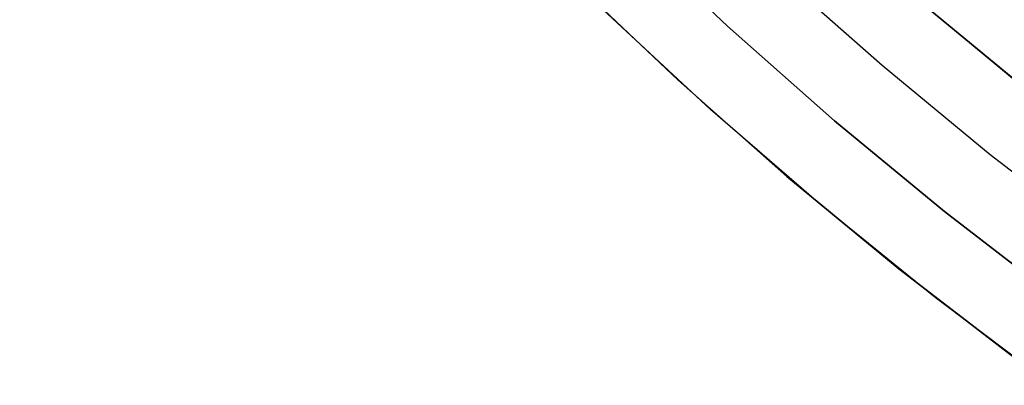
# Model space of a CAD drawing. Header units: millimetres. Extents: x -58 to 58, y -58 to 58.
# Tile 1 of 95: x -47.86 to -34.41, y -46.55 to -41.55. Entities that reach past the tile are written whole.
import ezdxf

# ---------------------------------------------------------------- set-up
doc = ezdxf.new("R2010")
doc.units = ezdxf.units.MM
doc.header["$MEASUREMENT"] = 0
doc.layers.add('Predefinito', color=5, linetype='Continuous')

msp = doc.modelspace()

# ---------------------------------------------------------------- linework, layer by layer
at = {"layer": 'Predefinito'}
for points in [[(-33.98, -42.61), (-35.431, -41.412), (-36.839, -40.164), (-38.203, -38.868), (-39.522, -37.527), (-40.794, -36.14), (-42.017, -34.711), (-43.19, -33.24), (-44.312, -31.729), (-45.38, -30.181), (-46.395, -28.596), (-47.354, -26.978), (-48.257, -25.327), (-49.103, -23.647), (-49.89, -21.938), (-50.617, -20.203)], [(-50.617, -20.203), (-49.89, -21.938), (-49.103, -23.647), (-48.257, -25.327), (-47.354, -26.978), (-46.395, -28.596), (-45.38, -30.181), (-44.312, -31.729), (-43.19, -33.24), (-42.017, -34.711), (-40.794, -36.14), (-39.522, -37.527), (-38.203, -38.868), (-36.839, -40.164), (-35.431, -41.412), (-33.98, -42.61)], [(-51.546, -20.573), (-50.805, -22.34), (-50.004, -24.081), (-49.143, -25.792), (-48.223, -27.473), (-47.246, -29.121), (-46.213, -30.735), (-45.125, -32.311), (-43.982, -33.85), (-42.788, -35.347), (-41.542, -36.803), (-40.247, -38.215), (-38.904, -39.582), (-37.515, -40.901), (-36.081, -42.171), (-34.604, -43.392), (-33.085, -44.56)], [(-33.681, -45.363), (-35.227, -44.173), (-36.731, -42.931), (-38.191, -41.638), (-39.605, -40.295), (-40.972, -38.904), (-42.291, -37.466), (-43.559, -35.984), (-44.775, -34.459), (-45.938, -32.893), (-47.046, -31.288), (-48.098, -29.646), (-49.092, -27.968), (-50.028, -26.257), (-50.905, -24.514), (-51.721, -22.743), (-52.475, -20.944)], [(-52.475, -20.944), (-51.721, -22.743), (-50.905, -24.514), (-50.028, -26.257), (-49.092, -27.968), (-48.098, -29.646), (-47.046, -31.288), (-45.938, -32.893), (-44.775, -34.459), (-43.559, -35.984), (-42.291, -37.466), (-40.972, -38.904), (-39.605, -40.295), (-38.191, -41.638), (-36.731, -42.931), (-35.227, -44.173), (-33.681, -45.363)], [(-53.403, -21.315), (-52.636, -23.145), (-51.806, -24.948), (-50.914, -26.722), (-49.961, -28.463), (-48.949, -30.171), (-47.878, -31.842), (-46.751, -33.476), (-45.567, -35.069), (-44.33, -36.621), (-43.039, -38.13), (-41.698, -39.592), (-40.306, -41.008), (-38.867, -42.375), (-37.381, -43.691), (-35.851, -44.955), (-34.278, -46.166)], [(-34.278, -46.166), (-35.851, -44.955), (-37.381, -43.691), (-38.867, -42.375), (-40.306, -41.008), (-41.698, -39.592), (-43.039, -38.13), (-44.33, -36.621), (-45.567, -35.069), (-46.751, -33.476), (-47.878, -31.842), (-48.949, -30.171), (-49.961, -28.463), (-50.914, -26.722), (-51.806, -24.948), (-52.636, -23.145), (-53.403, -21.315)], [(-34.222, -42.416), (-35.284, -41.537), (-36.323, -40.631)], [(-33.758, -46.548), (-35.357, -45.345), (-36.914, -44.086), (-38.426, -42.775), (-39.891, -41.412)]]:
    msp.add_lwpolyline(points, dxfattribs=at)

doc.saveas('drawing.dxf')
